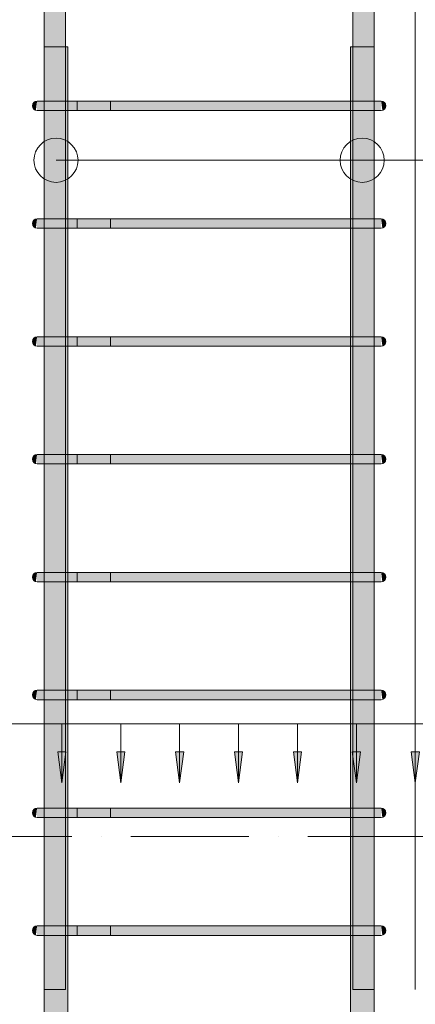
# Model space of a CAD drawing. Header units: millimetres. Extents: x 4307 to 42792, y 1610 to 10025.
# Tile 32 of 256: x 9554 to 9890, y 5858 to 6693. Entities that reach past the tile are written whole.
import ezdxf

# ---------------------------------------------------------------- set-up
doc = ezdxf.new("R2010")
doc.units = ezdxf.units.MM
doc.linetypes.add('Čerchovaná', pattern=[150, 100, -25, 0, -25])
for name, color, linetype, lineweight in [('A-ANNO-DIMS', 211, 'Continuous', 5), ('A-ANNO-DIMS-25', 211, 'Continuous', 5), ('A-FLOR-LEVL', 51, 'Continuous', 5), ('S-COLS', 52, 'Continuous', 9), ('S-RBAR', 171, 'Continuous', 5), ('S-RBAR-IDEN', 171, 'Continuous', 5)]:
    doc.layers.add(name, color=color, linetype=linetype, lineweight=lineweight)
doc.styles.add('Arial_1', font='arial.ttf', dxfattribs={"height": 62.5})
doc.dimstyles.new('Výztuž_kusy__řezy_', dxfattribs={"dimscale": 304.8, "dimtxt": 0.18, "dimasz": 0, "dimexe": 0, "dimexo": 0.0625, "dimgap": 0.082021, "dimtad": 1, "dimdec": 0, "dimzin": 0, "dimdsep": 46, "dimtxsty": 'Arial_1', "dimblk1": 'NONE', "dimblk2": 'NONE', "dimsah": 1, "dimcen": 0.09, "dimazin": 0, "dimtfac": 1, "dimtdec": 4, "dimtix": 1, "dimtmove": 0, "dimatfit": 3, "dimfxl": 0.164042, "dimfxlon": 1, "dimtvp": 1, "dimtfill": 1, "dimtolj": 1, "dimtzin": 0, "dimarcsym": 2})

# ---------------------------------------------------------------- blocks, each defined once
blk = doc.blocks.new('DIMBLOCK264-V1')
at = {"layer": 'A-ANNO-DIMS-25'}
for points in [[(9540, 6045.48), (9543.46, 6071.76), (9536.54, 6071.76)], [(9590, 6045.48), (9593.46, 6071.76), (9586.54, 6071.76)]]:
    blk.add_hatch(color=256, dxfattribs=at).paths.add_polyline_path(points)
for p, q in [((9540, 6095.48), (9590, 6095.48)), ((9540, 6095.48), (9540, 6095.48)), ((9540, 6095.48), (9540, 6045.48)), ((9590, 6095.48), (9590, 6095.48)), ((9590, 6095.48), (9590, 6045.48)), ((9543.46, 6071.76), (9536.54, 6071.76)), ((9536.54, 6071.76), (9540, 6045.48)), ((9540, 6045.48), (9543.46, 6071.76)), ((9593.46, 6071.76), (9586.54, 6071.76)), ((9586.54, 6071.76), (9590, 6045.48)), ((9590, 6045.48), (9593.46, 6071.76))]:
    blk.add_line(p, q, dxfattribs=at)
blk = doc.blocks.new('_None')
blk = doc.blocks.new('DIMBLOCK265-V1')
at = {"layer": 'A-ANNO-DIMS-25'}
for points in [[(9590, 6045.48), (9593.46, 6071.76), (9586.54, 6071.76)], [(9640, 6045.48), (9643.46, 6071.76), (9636.54, 6071.76)]]:
    blk.add_hatch(color=256, dxfattribs=at).paths.add_polyline_path(points)
for p, q in [((9590, 6095.48), (9640, 6095.48)), ((9590, 6095.48), (9590, 6095.48)), ((9590, 6095.48), (9590, 6045.48)), ((9640, 6095.48), (9640, 6095.48)), ((9640, 6095.48), (9640, 6045.48)), ((9593.46, 6071.76), (9586.54, 6071.76)), ((9586.54, 6071.76), (9590, 6045.48)), ((9590, 6045.48), (9593.46, 6071.76)), ((9643.46, 6071.76), (9636.54, 6071.76)), ((9636.54, 6071.76), (9640, 6045.48)), ((9640, 6045.48), (9643.46, 6071.76))]:
    blk.add_line(p, q, dxfattribs=at)
blk = doc.blocks.new('DIMBLOCK266-V1')
at = {"layer": 'A-ANNO-DIMS-25'}
for points in [[(9640, 6045.48), (9643.46, 6071.76), (9636.54, 6071.76)], [(9690, 6045.48), (9693.46, 6071.76), (9686.54, 6071.76)]]:
    blk.add_hatch(color=256, dxfattribs=at).paths.add_polyline_path(points)
for p, q in [((9640, 6095.48), (9690, 6095.48)), ((9640, 6095.48), (9640, 6095.48)), ((9640, 6095.48), (9640, 6045.48)), ((9690, 6095.48), (9690, 6095.48)), ((9690, 6095.48), (9690, 6045.48)), ((9643.46, 6071.76), (9636.54, 6071.76)), ((9636.54, 6071.76), (9640, 6045.48)), ((9640, 6045.48), (9643.46, 6071.76)), ((9693.46, 6071.76), (9686.54, 6071.76)), ((9686.54, 6071.76), (9690, 6045.48)), ((9690, 6045.48), (9693.46, 6071.76))]:
    blk.add_line(p, q, dxfattribs=at)
blk = doc.blocks.new('DIMBLOCK267-V1')
at = {"layer": 'A-ANNO-DIMS-25'}
for points in [[(9690, 6045.48), (9693.46, 6071.76), (9686.54, 6071.76)], [(9740, 6045.48), (9743.46, 6071.76), (9736.54, 6071.76)]]:
    blk.add_hatch(color=256, dxfattribs=at).paths.add_polyline_path(points)
for p, q in [((9690, 6095.48), (9740, 6095.48)), ((9690, 6095.48), (9690, 6095.48)), ((9690, 6095.48), (9690, 6045.48)), ((9740, 6095.48), (9740, 6095.48)), ((9740, 6095.48), (9740, 6045.48)), ((9693.46, 6071.76), (9686.54, 6071.76)), ((9686.54, 6071.76), (9690, 6045.48)), ((9690, 6045.48), (9693.46, 6071.76)), ((9743.46, 6071.76), (9736.54, 6071.76)), ((9736.54, 6071.76), (9740, 6045.48)), ((9740, 6045.48), (9743.46, 6071.76))]:
    blk.add_line(p, q, dxfattribs=at)
blk = doc.blocks.new('DIMBLOCK268-V1')
at = {"layer": 'A-ANNO-DIMS-25'}
for points in [[(9740, 6045.48), (9743.46, 6071.76), (9736.54, 6071.76)], [(9790, 6045.48), (9793.46, 6071.76), (9786.54, 6071.76)]]:
    blk.add_hatch(color=256, dxfattribs=at).paths.add_polyline_path(points)
for p, q in [((9740, 6095.48), (9790, 6095.48)), ((9740, 6095.48), (9740, 6095.48)), ((9740, 6095.48), (9740, 6045.48)), ((9790, 6095.48), (9790, 6095.48)), ((9790, 6095.48), (9790, 6045.48)), ((9743.46, 6071.76), (9736.54, 6071.76)), ((9736.54, 6071.76), (9740, 6045.48)), ((9740, 6045.48), (9743.46, 6071.76)), ((9793.46, 6071.76), (9786.54, 6071.76)), ((9786.54, 6071.76), (9790, 6045.48)), ((9790, 6045.48), (9793.46, 6071.76))]:
    blk.add_line(p, q, dxfattribs=at)
blk = doc.blocks.new('DIMBLOCK269-V1')
at = {"layer": 'A-ANNO-DIMS-25'}
for points in [[(9790, 6045.48), (9793.46, 6071.76), (9786.54, 6071.76)], [(9840, 6045.48), (9843.46, 6071.76), (9836.54, 6071.76)]]:
    blk.add_hatch(color=256, dxfattribs=at).paths.add_polyline_path(points)
for p, q in [((9790, 6095.48), (9840, 6095.48)), ((9790, 6095.48), (9790, 6095.48)), ((9790, 6095.48), (9790, 6045.48)), ((9840, 6095.48), (9840, 6095.48)), ((9840, 6095.48), (9840, 6045.48)), ((9793.46, 6071.76), (9786.54, 6071.76)), ((9786.54, 6071.76), (9790, 6045.48)), ((9790, 6045.48), (9793.46, 6071.76)), ((9843.46, 6071.76), (9836.54, 6071.76)), ((9836.54, 6071.76), (9840, 6045.48)), ((9840, 6045.48), (9843.46, 6071.76))]:
    blk.add_line(p, q, dxfattribs=at)
blk = doc.blocks.new('DIMBLOCK270-V1')
at = {"layer": 'A-ANNO-DIMS-25'}
for points in [[(9840, 6045.48), (9843.46, 6071.76), (9836.54, 6071.76)], [(9890, 6045.48), (9893.46, 6071.76), (9886.54, 6071.76)]]:
    blk.add_hatch(color=256, dxfattribs=at).paths.add_polyline_path(points)
for p, q in [((9840, 6095.48), (9890, 6095.48)), ((9840, 6095.48), (9840, 6095.48)), ((9840, 6095.48), (9840, 6045.48)), ((9890, 6095.48), (9890, 6095.48)), ((9890, 6095.48), (9890, 6045.48)), ((9843.46, 6071.76), (9836.54, 6071.76)), ((9836.54, 6071.76), (9840, 6045.48)), ((9840, 6045.48), (9843.46, 6071.76)), ((9893.46, 6071.76), (9886.54, 6071.76)), ((9886.54, 6071.76), (9890, 6045.48)), ((9890, 6045.48), (9893.46, 6071.76))]:
    blk.add_line(p, q, dxfattribs=at)
blk = doc.blocks.new('DIMBLOCK271-V1')
at = {"layer": 'A-ANNO-DIMS-25'}
for points in [[(9890, 6045.48), (9893.46, 6071.76), (9886.54, 6071.76)], [(9940, 6045.48), (9943.46, 6071.76), (9936.54, 6071.76)]]:
    blk.add_hatch(color=256, dxfattribs=at).paths.add_polyline_path(points)
for p, q in [((9890, 6095.48), (9940, 6095.48)), ((9890, 6095.48), (9890, 6095.48)), ((9890, 6095.48), (9890, 6045.48)), ((9940, 6095.48), (9940, 6095.48)), ((9940, 6095.48), (9940, 6045.48)), ((9893.46, 6071.76), (9886.54, 6071.76)), ((9886.54, 6071.76), (9890, 6045.48)), ((9890, 6045.48), (9893.46, 6071.76)), ((9943.46, 6071.76), (9936.54, 6071.76)), ((9936.54, 6071.76), (9940, 6045.48)), ((9940, 6045.48), (9943.46, 6071.76))]:
    blk.add_line(p, q, dxfattribs=at)
blk = doc.blocks.new('DIMBLOCK275-V1')
at = {"layer": 'A-ANNO-DIMS-25'}
for points in [[(9340, 6045.48), (9343.46, 6071.76), (9336.54, 6071.76)], [(9390, 6045.48), (9393.46, 6071.76), (9386.54, 6071.76)], [(9440, 6045.48), (9443.46, 6071.76), (9436.54, 6071.76)], [(9490, 6045.48), (9493.46, 6071.76), (9486.54, 6071.76)], [(9540, 6045.48), (9543.46, 6071.76), (9536.54, 6071.76)], [(9590, 6045.48), (9593.46, 6071.76), (9586.54, 6071.76)], [(9640, 6045.48), (9643.46, 6071.76), (9636.54, 6071.76)], [(9690, 6045.48), (9693.46, 6071.76), (9686.54, 6071.76)], [(9740, 6045.48), (9743.46, 6071.76), (9736.54, 6071.76)], [(9790, 6045.48), (9793.46, 6071.76), (9786.54, 6071.76)], [(9840, 6045.48), (9843.46, 6071.76), (9836.54, 6071.76)], [(9890, 6045.48), (9893.46, 6071.76), (9886.54, 6071.76)], [(9940, 6045.48), (9943.46, 6071.76), (9936.54, 6071.76)], [(9990, 6045.48), (9993.46, 6071.76), (9986.54, 6071.76)], [(10040, 6045.48), (10043.46, 6071.76), (10036.54, 6071.76)], [(10090, 6045.48), (10093.46, 6071.76), (10086.54, 6071.76)]]:
    blk.add_hatch(color=256, dxfattribs=at).paths.add_polyline_path(points)
for p, q in [((9340, 6095.48), (10090, 6095.48)), ((9340, 6095.48), (9390, 6095.48)), ((9340, 6095.48), (9340, 6095.48)), ((9340, 6095.48), (9340, 6045.48)), ((9390, 6095.48), (9440, 6095.48)), ((9390, 6095.48), (9390, 6095.48)), ((9390, 6095.48), (9390, 6045.48)), ((9440, 6095.48), (9490, 6095.48)), ((9440, 6095.48), (9440, 6095.48)), ((9440, 6095.48), (9440, 6045.48)), ((9490, 6095.48), (9540, 6095.48)), ((9490, 6095.48), (9490, 6095.48)), ((9490, 6095.48), (9490, 6045.48)), ((9540, 6095.48), (9590, 6095.48)), ((9540, 6095.48), (9540, 6095.48)), ((9540, 6095.48), (9540, 6045.48)), ((9590, 6095.48), (9640, 6095.48)), ((9590, 6095.48), (9590, 6095.48)), ((9590, 6095.48), (9590, 6045.48)), ((9640, 6095.48), (9690, 6095.48)), ((9640, 6095.48), (9640, 6095.48)), ((9640, 6095.48), (9640, 6045.48)), ((9690, 6095.48), (9740, 6095.48)), ((9690, 6095.48), (9690, 6095.48)), ((9690, 6095.48), (9690, 6045.48)), ((9740, 6095.48), (9790, 6095.48)), ((9740, 6095.48), (9740, 6095.48)), ((9740, 6095.48), (9740, 6045.48)), ((9790, 6095.48), (9840, 6095.48)), ((9790, 6095.48), (9790, 6095.48)), ((9790, 6095.48), (9790, 6045.48)), ((9840, 6095.48), (9890, 6095.48)), ((9840, 6095.48), (9840, 6095.48)), ((9840, 6095.48), (9840, 6045.48)), ((9890, 6095.48), (9940, 6095.48)), ((9890, 6095.48), (9890, 6095.48)), ((9890, 6095.48), (9890, 6045.48)), ((9940, 6095.48), (9990, 6095.48)), ((9940, 6095.48), (9940, 6095.48)), ((9940, 6095.48), (9940, 6045.48)), ((9990, 6095.48), (10040, 6095.48)), ((9990, 6095.48), (9990, 6095.48)), ((9990, 6095.48), (9990, 6045.48)), ((10040, 6095.48), (10090, 6095.48)), ((10040, 6095.48), (10040, 6095.48)), ((10040, 6095.48), (10040, 6045.48)), ((10090, 6095.48), (10090, 6095.48)), ((10090, 6095.48), (10090, 6045.48)), ((9343.46, 6071.76), (9336.54, 6071.76)), ((9336.54, 6071.76), (9340, 6045.48)), ((9340, 6045.48), (9343.46, 6071.76)), ((9393.46, 6071.76), (9386.54, 6071.76)), ((9386.54, 6071.76), (9390, 6045.48)), ((9390, 6045.48), (9393.46, 6071.76)), ((9443.46, 6071.76), (9436.54, 6071.76)), ((9436.54, 6071.76), (9440, 6045.48)), ((9440, 6045.48), (9443.46, 6071.76)), ((9493.46, 6071.76), (9486.54, 6071.76)), ((9486.54, 6071.76), (9490, 6045.48)), ((9490, 6045.48), (9493.46, 6071.76)), ((9543.46, 6071.76), (9536.54, 6071.76)), ((9536.54, 6071.76), (9540, 6045.48)), ((9540, 6045.48), (9543.46, 6071.76)), ((9593.46, 6071.76), (9586.54, 6071.76)), ((9586.54, 6071.76), (9590, 6045.48)), ((9590, 6045.48), (9593.46, 6071.76)), ((9643.46, 6071.76), (9636.54, 6071.76)), ((9636.54, 6071.76), (9640, 6045.48)), ((9640, 6045.48), (9643.46, 6071.76)), ((9693.46, 6071.76), (9686.54, 6071.76)), ((9686.54, 6071.76), (9690, 6045.48)), ((9690, 6045.48), (9693.46, 6071.76)), ((9743.46, 6071.76), (9736.54, 6071.76)), ((9736.54, 6071.76), (9740, 6045.48)), ((9740, 6045.48), (9743.46, 6071.76)), ((9793.46, 6071.76), (9786.54, 6071.76)), ((9786.54, 6071.76), (9790, 6045.48)), ((9790, 6045.48), (9793.46, 6071.76)), ((9843.46, 6071.76), (9836.54, 6071.76)), ((9836.54, 6071.76), (9840, 6045.48)), ((9840, 6045.48), (9843.46, 6071.76)), ((9893.46, 6071.76), (9886.54, 6071.76)), ((9886.54, 6071.76), (9890, 6045.48)), ((9890, 6045.48), (9893.46, 6071.76)), ((9943.46, 6071.76), (9936.54, 6071.76)), ((9936.54, 6071.76), (9940, 6045.48)), ((9940, 6045.48), (9943.46, 6071.76)), ((9993.46, 6071.76), (9986.54, 6071.76)), ((9986.54, 6071.76), (9990, 6045.48)), ((9990, 6045.48), (9993.46, 6071.76)), ((10043.46, 6071.76), (10036.54, 6071.76)), ((10036.54, 6071.76), (10040, 6045.48)), ((10040, 6045.48), (10043.46, 6071.76)), ((10093.46, 6071.76), (10086.54, 6071.76)), ((10086.54, 6071.76), (10090, 6045.48)), ((10090, 6045.48), (10093.46, 6071.76))]:
    blk.add_line(p, q, dxfattribs=at)

msp = doc.modelspace()

# ---------------------------------------------------------------- hatches: boundary and pattern name
at = {"layer": 'S-RBAR'}
h = msp.add_hatch(color=7, dxfattribs=at)
h.paths.add_polyline_path([(9589.68, 5870), (9593.05, 5870), (9592.83, 5916), (9575.05, 5916), (9575.05, 5870)])
h.paths.add_polyline_path([(9585.17, 5924), (9593.05, 5924), (9592.83, 6016), (9575.05, 6016), (9575.05, 5924), (9584.85, 5924)])
h.paths.add_polyline_path([(9575.05, 6024), (9593.05, 6024), (9592.83, 6116), (9575.05, 6116), (9575.05, 6062.43)])
h.paths.add_polyline_path([(9581.35, 6124), (9593.05, 6124), (9592.83, 6216), (9575.05, 6216), (9575.05, 6124), (9578.1, 6124)])
h.paths.add_polyline_path([(9585.17, 6224), (9593.05, 6224), (9592.83, 6316), (9575.05, 6316), (9575.05, 6224), (9584.85, 6224)])
h.paths.add_polyline_path([(9578.1, 6324), (9593.05, 6324), (9592.83, 6416), (9575.05, 6416), (9575.05, 6324)])
h.paths.add_polyline_path([(9585.17, 6424), (9593.05, 6424), (9592.83, 6516), (9575.05, 6516), (9575.05, 6424), (9584.85, 6424)])
h.paths.add_polyline_path([(9589, 6524), (9593.05, 6524), (9592.83, 6616), (9575.05, 6616), (9575.05, 6524), (9585.17, 6524)])
h.paths.add_polyline_path([(9592.83, 6624), (9593.05, 6624), (9592.83, 6716), (9575.05, 6716), (9575.05, 6624), (9589.68, 6624)])
h.paths.add_polyline_path([(9589, 6724), (9593.05, 6724), (9592.83, 6816), (9575.05, 6816), (9575.05, 6724), (9585.17, 6724)])
h.paths.add_polyline_path([(9585.17, 6824), (9593.05, 6824), (9592.83, 6916), (9575.05, 6916), (9575.05, 6824), (9584.85, 6824)])
h.paths.add_polyline_path([(9578.1, 6924), (9593.05, 6924), (9592.83, 7016), (9575.05, 7016), (9575.05, 6924)])
h.paths.add_polyline_path([(9585.17, 7024), (9593.05, 7024), (9592.83, 7116), (9575.05, 7116), (9575.05, 7024), (9584.85, 7024)])
h.paths.add_polyline_path([(9585.17, 7124), (9593.05, 7124), (9592.83, 7216), (9575.05, 7216), (9575.05, 7124), (9584.85, 7124)])
h.paths.add_polyline_path([(9575.05, 7224), (9593.05, 7224), (9592.83, 7316), (9575.05, 7316), (9575.05, 7231.62)])
h.paths.add_polyline_path([(9585.17, 7324), (9593.05, 7324), (9592.83, 7416), (9575.05, 7416), (9575.05, 7324), (9584.85, 7324)])
h.paths.add_polyline_path([(9589, 7424), (9593.05, 7424), (9592.83, 7516), (9575.05, 7516), (9575.05, 7424), (9585.17, 7424)])
h.paths.add_polyline_path([(9593.05, 7524), (9592.83, 7616), (9575.05, 7616), (9575.05, 7524), (9592.83, 7524)])
h.paths.add_polyline_path([(9589, 7624), (9593.05, 7624), (9592.83, 7716), (9575.05, 7716), (9575.05, 7624), (9585.17, 7624)])
h.paths.add_polyline_path([(9585.17, 7724), (9593.05, 7724), (9592.83, 7816), (9575.05, 7816), (9575.05, 7724), (9584.85, 7724)])
h.paths.add_polyline_path([(9585.17, 7824), (9593.05, 7824), (9592.83, 7916), (9575.05, 7916), (9575.05, 7824), (9584.85, 7824)])
h.paths.add_polyline_path([(9589, 7924), (9593.05, 7924), (9592.83, 8016), (9575.05, 8016), (9575.05, 7924), (9585.17, 7924)])
h.paths.add_polyline_path([(9578.1, 8024), (9593.05, 8024), (9592.83, 8116), (9575.05, 8116), (9575.05, 8024)])
h.paths.add_polyline_path([(9593.05, 8124), (9592.83, 8216), (9575.05, 8216), (9575.05, 8124), (9592.83, 8124)])
h.paths.add_polyline_path([(9589, 8224), (9593.05, 8224), (9592.83, 8316), (9575.05, 8316), (9575.05, 8224), (9585.17, 8224)])
h.paths.add_polyline_path([(9589.68, 8324), (9593.05, 8324), (9592.83, 8416), (9575.05, 8416), (9575.05, 8324), (9589, 8324)])
h.paths.add_polyline_path([(9589, 8424), (9593.05, 8424), (9592.83, 8516), (9575.05, 8516), (9575.05, 8424), (9585.17, 8424)])
h.paths.add_polyline_path([(9585.17, 8524), (9593.05, 8524), (9592.83, 8616), (9575.05, 8616), (9575.05, 8524), (9584.85, 8524)])
h.paths.add_polyline_path([(9575.05, 8624), (9593.05, 8624), (9592.83, 8660), (9575.05, 8660)])
h = msp.add_hatch(color=7, dxfattribs=at)
h.paths.add_polyline_path([(9836.95, 5870), (9854.95, 5870), (9854.95, 5916), (9836.95, 5916), (9836.95, 5902.99)])
h.paths.add_polyline_path([(9851.9, 5924), (9854.95, 5924), (9854.95, 6016), (9836.95, 6016), (9836.95, 5924), (9848.65, 5924)])
h.paths.add_polyline_path([(9851.9, 6024), (9854.95, 6024), (9854.95, 6116), (9836.95, 6116), (9836.95, 6024), (9848.65, 6024)])
h.paths.add_polyline_path([(9851.9, 6124), (9854.95, 6124), (9854.95, 6216), (9836.95, 6216), (9836.95, 6124), (9848.65, 6124)])
h.paths.add_polyline_path([(9836.95, 6224), (9854.95, 6224), (9854.95, 6316), (9836.95, 6316), (9836.95, 6275.01)])
h.paths.add_polyline_path([(9851.9, 6324), (9854.95, 6324), (9854.95, 6416), (9836.95, 6416), (9836.95, 6324), (9848.65, 6324)])
h.paths.add_polyline_path([(9851.9, 6424), (9854.95, 6424), (9854.95, 6516), (9836.95, 6516), (9836.95, 6424), (9848.65, 6424)])
h.paths.add_polyline_path([(9851.9, 6524), (9854.95, 6524), (9854.95, 6616), (9836.95, 6616), (9836.95, 6524), (9848.65, 6524)])
h.paths.add_polyline_path([(9851.9, 6624), (9854.95, 6624), (9854.95, 6716), (9836.95, 6716), (9836.95, 6624), (9848.65, 6624)])
h.paths.add_polyline_path([(9851.9, 6724), (9854.95, 6724), (9854.95, 6816), (9836.95, 6816), (9836.95, 6724), (9848.65, 6724)])
h.paths.add_polyline_path([(9851.9, 6824), (9854.95, 6824), (9854.95, 6916), (9836.95, 6916), (9836.95, 6824), (9848.65, 6824)])
h.paths.add_polyline_path([(9851.9, 6924), (9854.95, 6924), (9854.95, 7016), (9836.95, 7016), (9836.95, 6924), (9848.65, 6924)])
h.paths.add_polyline_path([(9836.95, 7024), (9854.95, 7024), (9854.95, 7116), (9836.95, 7116), (9836.95, 7072.19)])
h.paths.add_polyline_path([(9848.65, 7124), (9854.95, 7124), (9854.95, 7216), (9836.95, 7216), (9836.95, 7124), (9844.83, 7124)])
h.paths.add_polyline_path([(9841, 7224), (9854.95, 7224), (9854.95, 7316), (9836.95, 7316), (9836.95, 7224)])
h.paths.add_polyline_path([(9841, 7324), (9854.95, 7324), (9854.95, 7416), (9836.95, 7416), (9836.95, 7324)])
h.paths.add_polyline_path([(9851.9, 7424), (9854.95, 7424), (9854.95, 7516), (9836.95, 7516), (9836.95, 7424), (9848.65, 7424)])
h.paths.add_polyline_path([(9848.65, 7524), (9854.95, 7524), (9854.95, 7616), (9836.95, 7616), (9836.95, 7524), (9844.83, 7524)])
h.paths.add_polyline_path([(9851.9, 7624), (9854.95, 7624), (9854.95, 7716), (9836.95, 7716), (9836.95, 7624), (9848.65, 7624)])
h.paths.add_polyline_path([(9851.9, 7724), (9854.95, 7724), (9854.95, 7816), (9836.95, 7816), (9836.95, 7724), (9848.65, 7724)])
h.paths.add_polyline_path([(9841, 7824), (9854.95, 7824), (9854.95, 7916), (9836.95, 7916), (9836.95, 7824)])
h.paths.add_polyline_path([(9841, 7924), (9854.95, 7924), (9854.95, 8016), (9836.95, 8016), (9836.95, 7924)])
h.paths.add_polyline_path([(9851.9, 8024), (9854.95, 8024), (9854.95, 8116), (9836.95, 8116), (9836.95, 8024), (9848.65, 8024)])
h.paths.add_polyline_path([(9851.9, 8124), (9854.95, 8124), (9854.95, 8216), (9836.95, 8216), (9836.95, 8124), (9848.65, 8124)])
h.paths.add_polyline_path([(9851.9, 8224), (9854.95, 8224), (9854.95, 8316), (9836.95, 8316), (9836.95, 8224), (9848.65, 8224)])
h.paths.add_polyline_path([(9851.9, 8324), (9854.95, 8324), (9854.95, 8416), (9836.95, 8416), (9836.95, 8324), (9848.65, 8324)])
h.paths.add_polyline_path([(9848.65, 8424), (9854.95, 8424), (9854.95, 8516), (9836.95, 8516), (9836.95, 8424), (9844.83, 8424)])
h.paths.add_polyline_path([(9851.9, 8524), (9854.95, 8524), (9854.95, 8616), (9836.95, 8616), (9836.95, 8524), (9848.65, 8524)])
h.paths.add_polyline_path([(9844.83, 8624), (9854.95, 8624), (9854.95, 8660), (9836.95, 8660), (9836.95, 8624), (9841, 8624)])
h = msp.add_hatch(color=7, dxfattribs=at)
h.paths.add_polyline_path([(9595.05, 4820), (9595.05, 4908.83), (9593.05, 4908.83), (9593.05, 4820)])
h.paths.add_polyline_path([(9595.05, 4916.83), (9595.05, 5007), (9593.05, 5007), (9593.05, 4916.83)])
h.paths.add_polyline_path([(9593.05, 5015), (9595.05, 5015), (9595.05, 5105.17), (9593.05, 5105.17)])
h.paths.add_polyline_path([(9595.05, 5113.17), (9595.05, 5203.33), (9593.05, 5203.33), (9593.05, 5113.17)])
h.paths.add_polyline_path([(9593.05, 5211.33), (9595.05, 5211.33), (9595.05, 5301.5), (9593.05, 5301.5), (9593.05, 5212.11)])
h.paths.add_polyline_path([(9593.05, 5309.5), (9595.05, 5309.5), (9595.05, 5399.67), (9593.05, 5399.67)])
h.paths.add_polyline_path([(9595.05, 5407.67), (9595.05, 5497.83), (9593.05, 5497.83), (9593.05, 5407.67)])
h.paths.add_polyline_path([(9595.05, 5505.83), (9595.05, 5596), (9593.05, 5596), (9593.05, 5505.83)])
h.paths.add_polyline_path([(9595, 5650), (9594.83, 5648.71), (9594.33, 5647.5), (9593.54, 5646.46), (9592.5, 5645.67), (9591.29, 5645.17), (9589.68, 5645.04), (9588.71, 5645.17), (9587.5, 5645.67), (9586.46, 5646.46), (9585.67, 5647.5), (9585.17, 5648.71), (9591.29, 5649.51)])
h.paths.add_polyline_path([(9593.05, 5604), (9595.05, 5604), (9595, 5650), (9585, 5650), (9585, 5657.64), (9575.05, 5657.64), (9575.05, 5610), (9593.05, 5610)])
h.paths.add_polyline_path([(9575.05, 5679.64), (9585, 5679.88), (9585, 5807.8), (9575.05, 5807.8), (9575.05, 5679.88)])
h.paths.add_polyline_path([(9595, 5679.64), (9595.05, 5679.88), (9595, 5679.88)])
h.paths.add_polyline_path([(9595.05, 5832.8), (9595.05, 5916), (9593.05, 5916), (9593.05, 5870), (9575.05, 5870), (9575.05, 5832.8), (9585, 5832.8), (9585.17, 5840), (9595, 5840), (9595, 5832.8)])
h.paths.add_polyline_path([(9595, 5840), (9585.17, 5841.29), (9585.67, 5842.5), (9586.46, 5843.54), (9587.5, 5844.33), (9589.68, 5844.96), (9590, 5845), (9591.29, 5844.83), (9592.5, 5844.33), (9593.54, 5843.54), (9594.33, 5842.5), (9594.83, 5841.29)])
h.paths.add_polyline_path([(9593.05, 5924), (9595.05, 5924), (9595.05, 6016), (9593.05, 6016)])
h.paths.add_polyline_path([(9595.05, 6024), (9595.05, 6116), (9593.05, 6116), (9593.05, 6024)])
h.paths.add_polyline_path([(9593.05, 6124), (9595.05, 6124), (9595.05, 6216), (9593.05, 6216)])
h.paths.add_polyline_path([(9595.05, 6224), (9595.05, 6316), (9593.05, 6316), (9593.05, 6224)])
h.paths.add_polyline_path([(9593.05, 6324), (9595.05, 6324), (9595.05, 6416), (9593.05, 6416)])
h.paths.add_polyline_path([(9595.05, 6424), (9595.05, 6516), (9593.05, 6516), (9593.05, 6424)])
h.paths.add_polyline_path([(9593.05, 6524), (9595.05, 6524), (9595.05, 6616), (9593.05, 6616)])
h.paths.add_polyline_path([(9593.05, 6624), (9595.05, 6624), (9595.05, 6670), (9593.05, 6670)])
h = msp.add_hatch(color=7, dxfattribs=at)
h.paths.add_polyline_path([(9836.95, 4820), (9836.95, 4908.83), (9834.95, 4908.83), (9834.95, 4820)])
h.paths.add_polyline_path([(9834.95, 4916.83), (9836.95, 4916.83), (9836.95, 5007), (9834.95, 5007), (9834.95, 4946.38)])
h.paths.add_polyline_path([(9836.95, 5015), (9836.95, 5105.17), (9834.95, 5105.17), (9834.95, 5015)])
h.paths.add_polyline_path([(9836.95, 5113.17), (9836.95, 5203.33), (9834.95, 5203.33), (9834.95, 5113.17)])
h.paths.add_polyline_path([(9834.95, 5211.33), (9836.95, 5211.33), (9836.95, 5301.5), (9834.95, 5301.5), (9834.95, 5212.11)])
h.paths.add_polyline_path([(9834.95, 5309.5), (9836.95, 5309.5), (9836.95, 5399.67), (9834.95, 5399.67), (9834.95, 5318.4)])
h.paths.add_polyline_path([(9834.95, 5407.67), (9836.95, 5407.67), (9836.95, 5497.83), (9834.95, 5497.83), (9834.95, 5424.69)])
h.paths.add_polyline_path([(9836.95, 5505.83), (9836.95, 5596), (9834.95, 5596), (9834.95, 5505.83)])
h.paths.add_polyline_path([(9845, 5650), (9844.83, 5648.71), (9844.33, 5647.5), (9843.54, 5646.46), (9842.5, 5645.67), (9841.29, 5645.17), (9840, 5645), (9838.71, 5645.17), (9837.5, 5645.67), (9836.46, 5646.46), (9835.67, 5647.5), (9835.17, 5648.71), (9841.29, 5649.51)])
h.paths.add_polyline_path([(9834.95, 5604), (9836.95, 5604), (9836.95, 5610), (9854.95, 5610), (9854.95, 5657.64), (9845, 5657.64), (9845, 5650), (9835, 5650), (9834.95, 5637.27)])
h.paths.add_polyline_path([(9854.95, 5679.64), (9854.95, 5807.8), (9845, 5807.8), (9845, 5679.64)])
h.paths.add_polyline_path([(9834.95, 5679.64), (9835, 5679.88), (9834.95, 5679.88)])
h.paths.add_polyline_path([(9835, 5832.8), (9835.17, 5840), (9845, 5840), (9845, 5832.8), (9854.95, 5832.8), (9854.95, 5870), (9836.95, 5870), (9836.95, 5916), (9834.95, 5916), (9834.95, 5832.8)])
h.paths.add_polyline_path([(9845, 5840), (9835.17, 5841.29), (9835.67, 5842.5), (9836.46, 5843.54), (9837.5, 5844.33), (9838.71, 5844.83), (9840, 5845), (9841.29, 5844.83), (9842.5, 5844.33), (9843.54, 5843.54), (9844.33, 5842.5), (9844.83, 5841.29)])
h.paths.add_polyline_path([(9834.95, 5924), (9836.95, 5924), (9836.95, 6016), (9834.95, 6016), (9834.95, 5956.14)])
h.paths.add_polyline_path([(9836.95, 6024), (9836.95, 6116), (9834.95, 6116), (9834.95, 6024)])
h.paths.add_polyline_path([(9834.95, 6124), (9836.95, 6124), (9836.95, 6216), (9834.95, 6216), (9834.95, 6168.72)])
h.paths.add_polyline_path([(9836.95, 6224), (9836.95, 6316), (9834.95, 6316), (9834.95, 6224)])
h.paths.add_polyline_path([(9836.95, 6324), (9836.95, 6416), (9834.95, 6416), (9834.95, 6324)])
h.paths.add_polyline_path([(9834.95, 6424), (9836.95, 6424), (9836.95, 6516), (9834.95, 6516), (9834.95, 6434.45)])
h.paths.add_polyline_path([(9834.95, 6524), (9836.95, 6524), (9836.95, 6616), (9834.95, 6616), (9834.95, 6540.74)])
h.paths.add_polyline_path([(9834.95, 6624), (9836.95, 6624), (9836.95, 6670), (9834.95, 6670), (9834.95, 6647.03)])
for points in [[(9567.96, 6616.14), (9569, 6624), (9567, 6623.46), (9565.54, 6622), (9565, 6620), (9565.54, 6618), (9567, 6616.54)], [(9567.96, 6616.14), (9569, 6624), (9567, 6623.46), (9565.54, 6622), (9565, 6620), (9565.54, 6618), (9567, 6616.54)], [(9585.17, 6616), (9589, 6616), (9589, 6624), (9569, 6624), (9569, 6616), (9584.85, 6616)], [(9825.28, 6616), (9841, 6616), (9841, 6624), (9589, 6624), (9589, 6616), (9746.74, 6616)], [(9859.48, 6616), (9861, 6616.14), (9861, 6624), (9841, 6624), (9841, 6616), (9857.31, 6616)], [(9862.04, 6616.14), (9863, 6616.54), (9864.54, 6618.19), (9865, 6620), (9864.46, 6622), (9863, 6623.46), (9861, 6624), (9861.66, 6618.96)], [(9567.96, 6516.14), (9569, 6524), (9567, 6523.46), (9565.54, 6522), (9565, 6520), (9565.54, 6518), (9567, 6516.54)], [(9567.96, 6516.14), (9569, 6524), (9567, 6523.46), (9565.54, 6522), (9565, 6520), (9565.54, 6518), (9567, 6516.54)], [(9569.76, 6516), (9589, 6516), (9589, 6524), (9569, 6524), (9569, 6516)], [(9825.28, 6516), (9841, 6516), (9841, 6524), (9589, 6524), (9589, 6516), (9746.74, 6516)], [(9857.31, 6516), (9861, 6516.14), (9861, 6524), (9841, 6524), (9841, 6516), (9855.14, 6516)], [(9862.04, 6516.14), (9863, 6516.54), (9864.54, 6518.19), (9865, 6520), (9864.46, 6522), (9863, 6523.46), (9861, 6524), (9861.66, 6518.96)], [(9567.96, 6416.14), (9569, 6424), (9567, 6423.46), (9565.54, 6422), (9565, 6420), (9565.54, 6418), (9567, 6416.54)], [(9567.96, 6416.14), (9569, 6424), (9567, 6423.46), (9565.54, 6422), (9565, 6420), (9565.54, 6418), (9567, 6416.54)], [(9569.76, 6416), (9589, 6416), (9589, 6424), (9569, 6424), (9569, 6416)], [(9825.28, 6416), (9841, 6416), (9841, 6424), (9589, 6424), (9589, 6416), (9746.74, 6416)], [(9857.31, 6416), (9861, 6416.14), (9861, 6424), (9841, 6424), (9841, 6416), (9855.14, 6416)], [(9862.04, 6416.14), (9863, 6416.54), (9864.54, 6418.19), (9865, 6420), (9864.46, 6422), (9863, 6423.46), (9861, 6424), (9861.66, 6418.96)], [(9567.96, 6316.14), (9569, 6324), (9567, 6323.46), (9565.54, 6322), (9565, 6320), (9565.54, 6318), (9567, 6316.54)], [(9567.96, 6316.14), (9569, 6324), (9567, 6323.46), (9565.54, 6322), (9565, 6320), (9565.54, 6318), (9567, 6316.54)], [(9585.17, 6316), (9589, 6316), (9589, 6324), (9569, 6324), (9569, 6316), (9584.85, 6316)], [(9825.28, 6316), (9841, 6316), (9841, 6324), (9589, 6324), (9589, 6316), (9746.74, 6316)], [(9859.48, 6316), (9861, 6316.14), (9861, 6324), (9841, 6324), (9841, 6316), (9857.31, 6316)], [(9862.04, 6316.14), (9863, 6316.54), (9864.54, 6318.19), (9865, 6320), (9864.46, 6322), (9863, 6323.46), (9861, 6324), (9861.66, 6318.96)], [(9567.96, 6216.14), (9569, 6224), (9567, 6223.46), (9565.48, 6221.86), (9565, 6220), (9565.54, 6218), (9567, 6216.54)], [(9567.96, 6216.14), (9569, 6224), (9567, 6223.46), (9565.48, 6221.86), (9565, 6220), (9565.54, 6218), (9567, 6216.54)], [(9569.76, 6216), (9589, 6216), (9589, 6224), (9569, 6224), (9569, 6216)], [(9589, 6216), (9841, 6216), (9841, 6224), (9589, 6224), (9589, 6221.86)], [(9857.31, 6216), (9861, 6216.14), (9861, 6224), (9841, 6224), (9841, 6216), (9855.14, 6216)], [(9862.04, 6216.14), (9863, 6216.54), (9864.54, 6218.19), (9865, 6220), (9864.46, 6222), (9863, 6223.46), (9861, 6224), (9861.66, 6218.96)], [(9567.96, 6116.14), (9569, 6124), (9567, 6123.46), (9565.54, 6122), (9565, 6120), (9565.54, 6118), (9567, 6116.54)], [(9567.96, 6116.14), (9569, 6124), (9567, 6123.46), (9565.54, 6122), (9565, 6120), (9565.54, 6118), (9567, 6116.54)], [(9585.17, 6116), (9589, 6116), (9589, 6124), (9569, 6124), (9569, 6116), (9584.85, 6116)], [(9825.28, 6116), (9841, 6116), (9841, 6124), (9589, 6124), (9589, 6116), (9746.74, 6116)], [(9859.48, 6116), (9861, 6116.14), (9861, 6124), (9841, 6124), (9841, 6116), (9857.31, 6116)], [(9862.04, 6116.14), (9863, 6116.54), (9864.54, 6118.19), (9865, 6120), (9864.46, 6122), (9863, 6123.46), (9861, 6124), (9861.66, 6118.96)], [(9567.96, 6016.14), (9569, 6024), (9567, 6023.46), (9565.54, 6022), (9565, 6020), (9565.54, 6018), (9567, 6016.54)], [(9567.96, 6016.14), (9569, 6024), (9567, 6023.46), (9565.54, 6022), (9565, 6020), (9565.54, 6018), (9567, 6016.54)], [(9585.17, 6016), (9589, 6016), (9589, 6024), (9569, 6024), (9569, 6016), (9584.85, 6016)], [(9825.28, 6016), (9841, 6016), (9841, 6024), (9589, 6024), (9589, 6016), (9746.74, 6016)], [(9859.48, 6016), (9861, 6016.14), (9861, 6024), (9841, 6024), (9841, 6016), (9857.31, 6016)], [(9862.04, 6016.14), (9863, 6016.54), (9864.54, 6018.19), (9865, 6020), (9864.46, 6022), (9863, 6023.46), (9861, 6024), (9861.66, 6018.96)], [(9567.96, 5916.14), (9569, 5924), (9567, 5923.46), (9565.54, 5922), (9565, 5920), (9565.54, 5918), (9567, 5916.54)], [(9567.96, 5916.14), (9569, 5924), (9567, 5923.46), (9565.54, 5922), (9565, 5920), (9565.54, 5918), (9567, 5916.54)], [(9569.76, 5916), (9589, 5916), (9589, 5924), (9569, 5924), (9569, 5916)], [(9825.28, 5916), (9841, 5916), (9841, 5924), (9589, 5924), (9589, 5916), (9746.74, 5916)], [(9857.31, 5916), (9861, 5916.14), (9861, 5924), (9841, 5924), (9841, 5916), (9855.14, 5916)], [(9862.04, 5916.14), (9863, 5916.54), (9864.54, 5918.19), (9865, 5920), (9864.46, 5922), (9863, 5923.46), (9861, 5924), (9861.66, 5918.96)]]:
    msp.add_hatch(color=7, dxfattribs=at).paths.add_polyline_path(points)

# ---------------------------------------------------------------- linework, layer by layer
at = {"layer": 'A-FLOR-LEVL', "linetype": 'Čerchovaná'}
msp.add_line((4395.14, 6000), (25778.88, 6000), dxfattribs=at)
at = {"layer": 'S-COLS'}
msp.add_line((9890, 5870), (9890, 8670), dxfattribs=at)
at = {"layer": 'S-RBAR'}
for p, q in [((9575.05, 5870), (9575.05, 8660)), ((9575.05, 5870), (9575.05, 8660)), ((9593.05, 5870), (9593.05, 8660)), ((9593.05, 5870), (9593.05, 8660)), ((9836.95, 5870), (9836.95, 8660)), ((9836.95, 5870), (9836.95, 8660)), ((9854.95, 5870), (9854.95, 8660)), ((9854.95, 5870), (9854.95, 8660)), ((9595.05, 6670), (9575.05, 6670)), ((9575.05, 4820), (9575.05, 6670)), ((9595.05, 6670), (9575.05, 6670)), ((9575.05, 4820), (9575.05, 6670)), ((9595.05, 4820), (9595.05, 6670)), ((9595.05, 4820), (9595.05, 6670)), ((9854.95, 6670), (9834.95, 6670)), ((9834.95, 4820), (9834.95, 6670)), ((9854.95, 6670), (9834.95, 6670)), ((9834.95, 4820), (9834.95, 6670)), ((9854.95, 4820), (9854.95, 6670)), ((9854.95, 4820), (9854.95, 6670)), ((9574.86, 6624), (9569, 6624)), ((9589, 6624), (9569, 6624)), ((9589, 6624), (9569, 6624)), ((9603.14, 6624), (9569, 6624)), ((9603.14, 6624), (9574.86, 6624)), ((9589, 6624), (9841, 6624)), ((9841, 6624), (9589, 6624)), ((9603.14, 6624), (9603.14, 6616)), ((9603.14, 6624), (9631.43, 6624)), ((9631.43, 6616), (9631.43, 6624)), ((9861, 6624), (9841, 6624)), ((9861, 6624), (9841, 6624)), ((9574.86, 6616), (9569, 6616)), ((9589, 6616), (9569, 6616)), ((9603.14, 6616), (9569, 6616)), ((9603.14, 6616), (9574.86, 6616)), ((9589, 6616), (9574.86, 6616)), ((9589, 6616), (9841, 6616)), ((9841, 6616), (9589, 6616)), ((9603.14, 6616), (9631.43, 6616)), ((9861, 6616), (9841, 6616)), ((9861, 6616), (9841, 6616)), ((9574.86, 6524), (9569, 6524)), ((9589, 6524), (9569, 6524)), ((9589, 6524), (9569, 6524)), ((9603.14, 6524), (9569, 6524)), ((9603.14, 6524), (9574.86, 6524)), ((9589, 6524), (9841, 6524)), ((9841, 6524), (9589, 6524)), ((9603.14, 6524), (9603.14, 6516)), ((9603.14, 6524), (9631.43, 6524)), ((9631.43, 6516), (9631.43, 6524)), ((9861, 6524), (9841, 6524)), ((9861, 6524), (9841, 6524)), ((9574.86, 6516), (9569, 6516)), ((9589, 6516), (9569, 6516)), ((9603.14, 6516), (9569, 6516)), ((9603.14, 6516), (9574.86, 6516)), ((9589, 6516), (9574.86, 6516)), ((9589, 6516), (9841, 6516)), ((9841, 6516), (9589, 6516)), ((9603.14, 6516), (9631.43, 6516)), ((9861, 6516), (9841, 6516)), ((9861, 6516), (9841, 6516)), ((9574.86, 6424), (9569, 6424)), ((9589, 6424), (9569, 6424)), ((9589, 6424), (9569, 6424)), ((9603.14, 6424), (9569, 6424)), ((9603.14, 6424), (9574.86, 6424)), ((9589, 6424), (9841, 6424)), ((9841, 6424), (9589, 6424)), ((9603.14, 6424), (9603.14, 6416)), ((9603.14, 6424), (9631.43, 6424)), ((9631.43, 6416), (9631.43, 6424)), ((9861, 6424), (9841, 6424)), ((9861, 6424), (9841, 6424)), ((9574.86, 6416), (9569, 6416)), ((9589, 6416), (9569, 6416)), ((9603.14, 6416), (9569, 6416)), ((9603.14, 6416), (9574.86, 6416)), ((9589, 6416), (9574.86, 6416)), ((9589, 6416), (9841, 6416)), ((9841, 6416), (9589, 6416)), ((9603.14, 6416), (9631.43, 6416)), ((9861, 6416), (9841, 6416)), ((9861, 6416), (9841, 6416)), ((9574.86, 6324), (9569, 6324)), ((9589, 6324), (9569, 6324)), ((9589, 6324), (9569, 6324)), ((9603.14, 6324), (9569, 6324)), ((9603.14, 6324), (9574.86, 6324)), ((9589, 6324), (9841, 6324)), ((9841, 6324), (9589, 6324)), ((9603.14, 6324), (9603.14, 6316)), ((9603.14, 6324), (9631.43, 6324)), ((9631.43, 6316), (9631.43, 6324)), ((9861, 6324), (9841, 6324)), ((9861, 6324), (9841, 6324)), ((9574.86, 6316), (9569, 6316)), ((9589, 6316), (9569, 6316)), ((9603.14, 6316), (9569, 6316)), ((9603.14, 6316), (9574.86, 6316)), ((9589, 6316), (9574.86, 6316)), ((9589, 6316), (9841, 6316)), ((9841, 6316), (9589, 6316)), ((9603.14, 6316), (9631.43, 6316)), ((9861, 6316), (9841, 6316)), ((9861, 6316), (9841, 6316)), ((9574.86, 6224), (9569, 6224)), ((9589, 6224), (9569, 6224)), ((9589, 6224), (9569, 6224)), ((9603.14, 6224), (9569, 6224)), ((9603.14, 6224), (9574.86, 6224)), ((9589, 6224), (9841, 6224)), ((9841, 6224), (9589, 6224)), ((9603.14, 6224), (9603.14, 6216)), ((9603.14, 6224), (9631.43, 6224)), ((9631.43, 6216), (9631.43, 6224)), ((9861, 6224), (9841, 6224)), ((9861, 6224), (9841, 6224)), ((9574.86, 6216), (9569, 6216)), ((9589, 6216), (9569, 6216)), ((9603.14, 6216), (9569, 6216)), ((9603.14, 6216), (9574.86, 6216)), ((9589, 6216), (9574.86, 6216)), ((9589, 6216), (9841, 6216)), ((9841, 6216), (9589, 6216)), ((9603.14, 6216), (9631.43, 6216)), ((9861, 6216), (9841, 6216)), ((9861, 6216), (9841, 6216)), ((9574.86, 6124), (9569, 6124)), ((9589, 6124), (9569, 6124)), ((9589, 6124), (9569, 6124)), ((9603.14, 6124), (9569, 6124)), ((9574.86, 6116), (9569, 6116)), ((9589, 6116), (9569, 6116)), ((9603.14, 6116), (9569, 6116)), ((9603.14, 6124), (9574.86, 6124)), ((9603.14, 6116), (9574.86, 6116)), ((9589, 6116), (9574.86, 6116)), ((9589, 6124), (9841, 6124)), ((9841, 6124), (9589, 6124)), ((9589, 6116), (9841, 6116)), ((9841, 6116), (9589, 6116)), ((9603.14, 6124), (9603.14, 6116)), ((9603.14, 6124), (9631.43, 6124)), ((9603.14, 6116), (9631.43, 6116)), ((9631.43, 6116), (9631.43, 6124)), ((9861, 6124), (9841, 6124)), ((9861, 6124), (9841, 6124)), ((9861, 6116), (9841, 6116)), ((9861, 6116), (9841, 6116)), ((9574.86, 6024), (9569, 6024)), ((9589, 6024), (9569, 6024)), ((9589, 6024), (9569, 6024)), ((9603.14, 6024), (9569, 6024)), ((9603.14, 6024), (9574.86, 6024)), ((9589, 6024), (9841, 6024)), ((9841, 6024), (9589, 6024)), ((9603.14, 6024), (9603.14, 6016)), ((9603.14, 6024), (9631.43, 6024)), ((9631.43, 6016), (9631.43, 6024)), ((9861, 6024), (9841, 6024)), ((9861, 6024), (9841, 6024)), ((9574.86, 6016), (9569, 6016)), ((9589, 6016), (9569, 6016)), ((9603.14, 6016), (9569, 6016)), ((9603.14, 6016), (9574.86, 6016)), ((9589, 6016), (9574.86, 6016)), ((9589, 6016), (9841, 6016)), ((9841, 6016), (9589, 6016)), ((9603.14, 6016), (9631.43, 6016)), ((9861, 6016), (9841, 6016)), ((9861, 6016), (9841, 6016)), ((9574.86, 5924), (9569, 5924)), ((9589, 5924), (9569, 5924)), ((9589, 5924), (9569, 5924)), ((9603.14, 5924), (9569, 5924)), ((9603.14, 5924), (9574.86, 5924)), ((9589, 5924), (9841, 5924)), ((9841, 5924), (9589, 5924)), ((9603.14, 5924), (9603.14, 5916)), ((9603.14, 5924), (9631.43, 5924)), ((9631.43, 5916), (9631.43, 5924)), ((9861, 5924), (9841, 5924)), ((9861, 5924), (9841, 5924)), ((9574.86, 5916), (9569, 5916)), ((9589, 5916), (9569, 5916)), ((9603.14, 5916), (9569, 5916)), ((9603.14, 5916), (9574.86, 5916)), ((9589, 5916), (9574.86, 5916)), ((9589, 5916), (9841, 5916)), ((9841, 5916), (9589, 5916)), ((9603.14, 5916), (9631.43, 5916)), ((9861, 5916), (9841, 5916)), ((9861, 5916), (9841, 5916)), ((9593.05, 5870), (9575.05, 5870)), ((9593.05, 5870), (9575.05, 5870)), ((9854.95, 5870), (9836.95, 5870)), ((9854.95, 5870), (9836.95, 5870))]:
    msp.add_line(p, q, dxfattribs=at)
for centre, start, end in [((9569, 6620), 90, 270), ((9569, 6620), 90, 270), ((9569, 6620), 90, 270), ((9861, 6620), 270, 90), ((9861, 6620), 270, 90), ((9569, 6520), 90, 270), ((9569, 6520), 90, 270), ((9569, 6520), 90, 270), ((9861, 6520), 270, 90), ((9861, 6520), 270, 90), ((9569, 6420), 90, 270), ((9569, 6420), 90, 270), ((9569, 6420), 90, 270), ((9861, 6420), 270, 90), ((9861, 6420), 270, 90), ((9569, 6320), 90, 270), ((9569, 6320), 90, 270), ((9569, 6320), 90, 270), ((9861, 6320), 270, 90), ((9861, 6320), 270, 90), ((9569, 6220), 90, 270), ((9569, 6220), 90, 270), ((9569, 6220), 90, 270), ((9861, 6220), 270, 90), ((9861, 6220), 270, 90), ((9569, 6120), 90, 270), ((9569, 6120), 90, 270), ((9569, 6120), 90, 270), ((9861, 6120), 270, 90), ((9861, 6120), 270, 90), ((9569, 6020), 90, 270), ((9569, 6020), 90, 270), ((9569, 6020), 90, 270), ((9861, 6020), 270, 90), ((9861, 6020), 270, 90), ((9569, 5920), 90, 270), ((9569, 5920), 90, 270), ((9569, 5920), 90, 270), ((9861, 5920), 270, 90), ((9861, 5920), 270, 90)]:
    msp.add_arc(centre, 4, start, end, dxfattribs=at)
at = {"layer": 'S-RBAR-IDEN'}
for p in [(9585.05, 6573.69), (9844.95, 6573.69)]:
    msp.add_line(p, (10022.67, 6573.69), dxfattribs=at)
for centre in [(9585.05, 6573.69), (9844.95, 6573.69)]:
    msp.add_circle(centre, 18.75, dxfattribs=at)

# ---------------------------------------------------------------- dimensions: what is measured, and where the dimension line sits
at = {"layer": 'A-ANNO-DIMS'}
for base, p1, p2, text, override, picture, middle in [((10090, 6095.48), (9340, 6045.48), (10090, 6045.48), '50 750', {"dimpost": '<>', "dimblk1": 'None', "dimblk2": 'None', "dimsah": 1, "dimfxl": 750}, 'DIMBLOCK275-V1', (9715, 6152.39)), ((9590, 6095.48), (9540, 6045.48), (9590, 6045.48), ' ', {"dimpost": '<>', "dimfxl": 50}, 'DIMBLOCK264-V1', (9565, 6095.48)), ((9640, 6095.48), (9590, 6045.48), (9640, 6045.48), ' ', {"dimpost": '<>', "dimfxl": 50}, 'DIMBLOCK265-V1', (9615, 6095.48)), ((9690, 6095.48), (9640, 6045.48), (9690, 6045.48), ' ', {"dimpost": '<>', "dimfxl": 50}, 'DIMBLOCK266-V1', (9665, 6095.48)), ((9740, 6095.48), (9690, 6045.48), (9740, 6045.48), ' ', {"dimpost": '<>', "dimfxl": 50}, 'DIMBLOCK267-V1', (9715, 6095.48)), ((9790, 6095.48), (9740, 6045.48), (9790, 6045.48), ' ', {"dimpost": '<>', "dimfxl": 50}, 'DIMBLOCK268-V1', (9765, 6095.48)), ((9840, 6095.48), (9790, 6045.48), (9840, 6045.48), ' ', {"dimpost": '<>', "dimfxl": 50}, 'DIMBLOCK269-V1', (9815, 6095.48)), ((9890, 6095.48), (9840, 6045.48), (9890, 6045.48), ' ', {"dimpost": '<>', "dimfxl": 50}, 'DIMBLOCK270-V1', (9865, 6095.48)), ((9940, 6095.48), (9890, 6045.48), (9940, 6045.48), ' ', {"dimpost": '<>', "dimfxl": 50}, 'DIMBLOCK271-V1', (9915, 6095.48))]:
    dim = msp.add_linear_dim(base=base, p1=p1, p2=p2, text=text, dimstyle='Výztuž_kusy__řezy_', override=override, dxfattribs=at)
    dim.commit()
    dim.dimension.update_dxf_attribs({"geometry": picture, "text_midpoint": middle})

doc.saveas('drawing.dxf')
